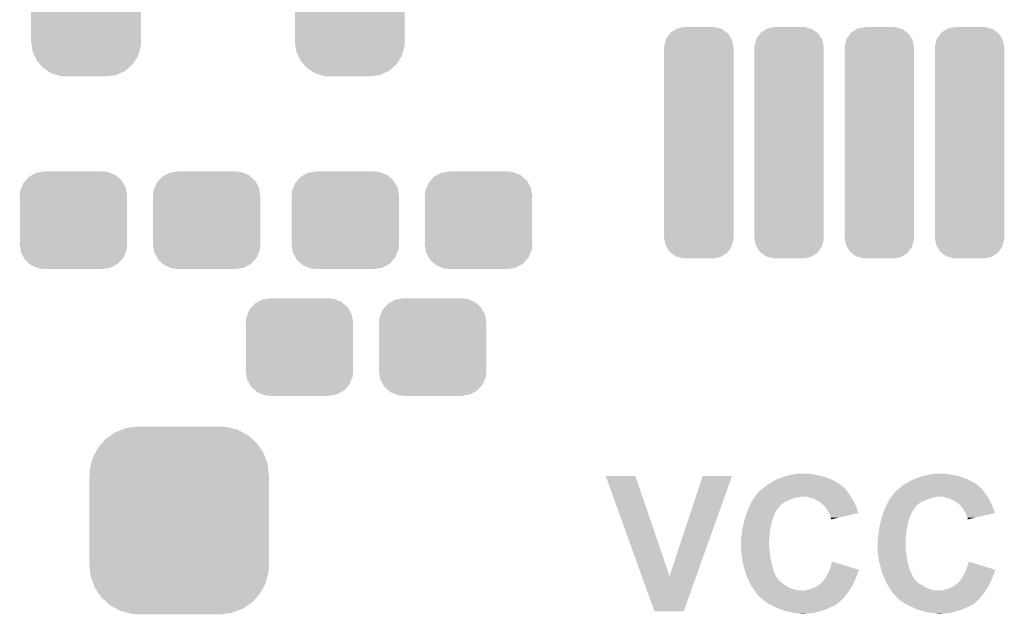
# Model space of a CAD drawing. Extents: x -0.05 to 0.95, y -0.15 to 2.1.
# Tile 12 of 51: x 0.17 to 0.45, y 0.34 to 0.51. Entities that reach past the tile are written whole.
import ezdxf

# ---------------------------------------------------------------- set-up
doc = ezdxf.new("R2010")
doc.units = 0
doc.layers.get('0').update_dxf_attribs({"linetype": 'CONTINUOUS'})
doc.layers.add('LTE_IOT_13_CLICK_V101A_GTO', color=11, linetype='CONTINUOUS')
doc.layers.add('LTE_IOT_13_CLICK_V101A_GTS', color=8, linetype='CONTINUOUS')

# ---------------------------------------------------------------- blocks, each defined once
blk = doc.blocks.new('CUSTOM_174')
for points in [[(-0.01801, 0.02508), (-0.01631, 0.02572), (0.0178, 0.02508), (0.01659, 0.02572)], [(-0.01631, 0.02572), (-0.0149, 0.02625), (0.01659, 0.02572), (0.01449, 0.02625)], [(-0.0149, 0.02625), (-0.01254, 0.02654), (0.01449, 0.02625), (0.01337, 0.02654)], [(-0.01254, 0.02654), (-0.0116, 0.02665), (0.01337, 0.02654), (0.0116, 0.02665)], [(-0.02187, 0.02195), (-0.02075, 0.0232), (0.022, 0.02195), (0.0206, 0.0232)], [(-0.02075, 0.0232), (-0.01935, 0.02416), (0.0206, 0.0232), (0.01952, 0.02416)], [(-0.01935, 0.02416), (-0.01801, 0.02508), (0.01952, 0.02416), (0.0178, 0.02508)], [(-0.02377, 0.01921), (-0.02296, 0.02072), (0.02388, 0.01921), (0.02284, 0.02072)], [(-0.02296, 0.02072), (-0.02187, 0.02195), (0.02284, 0.02072), (0.022, 0.02195)], [(-0.02495, 0.0161), (-0.02452, 0.01779), (0.02505, 0.0161), (0.02441, 0.01779)], [(-0.02452, 0.01779), (-0.02377, 0.01921), (0.02441, 0.01779), (0.02388, 0.01921)], [(-0.02545, 0.0128), (-0.02534, 0.01457), (0.02545, 0.0128), (0.02524, 0.01457)], [(-0.02534, 0.01457), (-0.02495, 0.0161), (0.02524, 0.01457), (0.02505, 0.0161)], [(-0.02545, 0.01275), (-0.02545, 0.0128), (0.02545, 0.01275), (0.02545, 0.0128)], [(-0.02545, -0.01275), (-0.02545, 0.01275), (0.02545, -0.01275), (0.02545, 0.01275)], [(-0.02545, -0.0128), (-0.02545, -0.01275), (0.02545, -0.0128), (0.02545, -0.01275)], [(-0.02524, -0.01457), (-0.02545, -0.0128), (0.02534, -0.01457), (0.02545, -0.0128)], [(-0.02505, -0.0161), (-0.02524, -0.01457), (0.02495, -0.0161), (0.02534, -0.01457)], [(-0.02441, -0.01779), (-0.02505, -0.0161), (0.02452, -0.01779), (0.02495, -0.0161)], [(-0.02388, -0.01921), (-0.02441, -0.01779), (0.02377, -0.01921), (0.02452, -0.01779)], [(-0.02284, -0.02072), (-0.02388, -0.01921), (0.02296, -0.02072), (0.02377, -0.01921)], [(-0.022, -0.02195), (-0.02284, -0.02072), (0.02187, -0.02195), (0.02296, -0.02072)], [(-0.0206, -0.0232), (-0.022, -0.02195), (0.02075, -0.0232), (0.02187, -0.02195)], [(-0.01952, -0.02416), (-0.0206, -0.0232), (0.01935, -0.02416), (0.02075, -0.0232)], [(-0.0178, -0.02508), (-0.01952, -0.02416), (0.01801, -0.02508), (0.01935, -0.02416)], [(-0.01659, -0.02572), (-0.0178, -0.02508), (0.01631, -0.02572), (0.01801, -0.02508)], [(-0.01449, -0.02625), (-0.01659, -0.02572), (0.0149, -0.02625), (0.01631, -0.02572)], [(-0.01337, -0.02654), (-0.01449, -0.02625), (0.01254, -0.02654), (0.0149, -0.02625)], [(-0.0116, -0.02665), (-0.01337, -0.02654), (0.0116, -0.02665), (0.01254, -0.02654)]]:
    blk.add_solid(points)
blk = doc.blocks.new('CUSTOM_175')
for points in [[(-0.01316, 0.02441), (-0.01205, 0.02536), (0.01303, 0.02441), (0.01221, 0.02536)], [(-0.01205, 0.02536), (-0.01103, 0.02624), (0.01221, 0.02536), (0.01085, 0.02624)], [(-0.01103, 0.02624), (-0.00961, 0.02689), (0.01085, 0.02624), (0.00985, 0.02689)], [(-0.00961, 0.02689), (-0.00848, 0.0274), (0.00985, 0.02689), (0.00813, 0.0274)], [(-0.00848, 0.0274), (-0.00646, 0.02769), (0.00813, 0.0274), (0.00716, 0.02769)], [(-0.00646, 0.02769), (-0.0057, 0.0278), (0.00716, 0.02769), (0.0057, 0.0278)], [(-0.01469, 0.02205), (-0.01392, 0.02323), (0.01458, 0.02205), (0.01404, 0.02323)], [(-0.01392, 0.02323), (-0.01316, 0.02441), (0.01404, 0.02323), (0.01303, 0.02441)], [(-0.01549, 0.01936), (-0.0151, 0.02068), (0.01539, 0.01936), (0.0152, 0.02068)], [(-0.0151, 0.02068), (-0.01469, 0.02205), (0.0152, 0.02068), (0.01458, 0.02205)], [(-0.0156, 0.0179), (-0.01549, 0.01936), (0.0156, 0.0179), (0.01539, 0.01936)], [(-0.0156, -0.0179), (-0.0156, 0.0179), (0.0156, -0.0179), (0.0156, 0.0179)], [(-0.01539, -0.01936), (-0.0156, -0.0179), (0.01549, -0.01936), (0.0156, -0.0179)], [(-0.0152, -0.02068), (-0.01539, -0.01936), (0.0151, -0.02068), (0.01549, -0.01936)], [(-0.01458, -0.02205), (-0.0152, -0.02068), (0.01469, -0.02205), (0.0151, -0.02068)], [(-0.01404, -0.02323), (-0.01458, -0.02205), (0.01392, -0.02323), (0.01469, -0.02205)], [(-0.01303, -0.02441), (-0.01404, -0.02323), (0.01316, -0.02441), (0.01392, -0.02323)], [(-0.01221, -0.02536), (-0.01303, -0.02441), (0.01205, -0.02536), (0.01316, -0.02441)], [(-0.01085, -0.02624), (-0.01221, -0.02536), (0.01103, -0.02624), (0.01205, -0.02536)], [(-0.00985, -0.02689), (-0.01085, -0.02624), (0.00961, -0.02689), (0.01103, -0.02624)], [(-0.00813, -0.0274), (-0.00985, -0.02689), (0.00848, -0.0274), (0.00961, -0.02689)], [(-0.00716, -0.02769), (-0.00813, -0.0274), (0.00646, -0.02769), (0.00848, -0.0274)], [(-0.0057, -0.0278), (-0.00716, -0.02769), (0.0057, -0.0278), (0.00646, -0.02769)]]:
    blk.add_solid(points)
blk = doc.blocks.new('CUSTOM_86')
for points in [[(-0.01419, 0.01059), (-0.01358, 0.01127), (0.01409, 0.01059), (0.01371, 0.01127)], [(-0.01358, 0.01127), (-0.01263, 0.01234), (0.01371, 0.01127), (0.01249, 0.01234)], [(-0.01263, 0.01234), (-0.01175, 0.01282), (0.01249, 0.01234), (0.01194, 0.01282)], [(-0.01175, 0.01282), (-0.01057, 0.01347), (0.01194, 0.01282), (0.01032, 0.01347)], [(-0.01057, 0.01347), (-0.0092, 0.01369), (0.01032, 0.01347), (0.00976, 0.01369)], [(-0.0092, 0.01369), (-0.00825, 0.01385), (0.00976, 0.01369), (0.00825, 0.01385)], [(-0.01525, 0.0069), (-0.01508, 0.00841), (0.01525, 0.0069), (0.01499, 0.00841)], [(-0.01508, 0.00841), (-0.01475, 0.00922), (0.01499, 0.00841), (0.01485, 0.00922)], [(-0.01475, 0.00922), (-0.01419, 0.01059), (0.01485, 0.00922), (0.01409, 0.01059)], [(-0.0152, 0.00607), (-0.01525, 0.0069), (0.0152, 0.00607), (0.01525, 0.0069)], [(-0.0152, -0.00607), (-0.0152, 0.00607), (0.0152, -0.00607), (0.0152, 0.00607)], [(-0.01525, -0.0069), (-0.0152, -0.00607), (0.01525, -0.0069), (0.0152, -0.00607)], [(-0.01499, -0.00841), (-0.01525, -0.0069), (0.01508, -0.00841), (0.01525, -0.0069)], [(-0.01485, -0.00922), (-0.01499, -0.00841), (0.01475, -0.00922), (0.01508, -0.00841)], [(-0.01409, -0.01059), (-0.01485, -0.00922), (0.01419, -0.01059), (0.01475, -0.00922)], [(-0.01371, -0.01127), (-0.01409, -0.01059), (0.01358, -0.01127), (0.01419, -0.01059)], [(-0.01249, -0.01234), (-0.01371, -0.01127), (0.01263, -0.01234), (0.01358, -0.01127)], [(-0.01194, -0.01282), (-0.01249, -0.01234), (0.01175, -0.01282), (0.01263, -0.01234)], [(-0.01032, -0.01347), (-0.01194, -0.01282), (0.01057, -0.01347), (0.01175, -0.01282)], [(-0.00976, -0.01369), (-0.01032, -0.01347), (0.0092, -0.01369), (0.01057, -0.01347)], [(-0.00825, -0.01385), (-0.00976, -0.01369), (0.00825, -0.01385), (0.0092, -0.01369)]]:
    blk.add_solid(points)
blk = doc.blocks.new('CUSTOM_187')
for points in [[(-0.00924, 0.02959), (-0.00819, 0.03098), (0.00917, 0.02959), (0.00828, 0.03098)], [(-0.00819, 0.03098), (-0.00795, 0.03131), (0.00828, 0.03098), (0.00785, 0.03131)], [(-0.00795, 0.03131), (-0.0064, 0.03226), (0.00785, 0.03131), (0.00655, 0.03226)], [(-0.0064, 0.03226), (-0.00612, 0.03244), (0.00655, 0.03226), (0.0059, 0.03244)], [(-0.00612, 0.03244), (-0.00405, 0.03283), (0.0059, 0.03244), (0.00447, 0.03283)], [(-0.00405, 0.03283), (-0.004, 0.03284), (0.00447, 0.03283), (0.00426, 0.03284)], [(-0.004, 0.03284), (-0.004, 0.03285), (0.00426, 0.03284), (0.004, 0.03285)], [(-0.00983, 0.02751), (-0.00936, 0.02916), (0.00976, 0.02751), (0.00944, 0.02916)], [(-0.00936, 0.02916), (-0.00924, 0.02959), (0.00944, 0.02916), (0.00917, 0.02959)], [(-0.00985, 0.02705), (-0.00983, 0.02751), (0.00985, 0.02705), (0.00976, 0.02751)], [(-0.00985, 0.027), (-0.00985, 0.02705), (0.00985, 0.027), (0.00985, 0.02705)], [(-0.00985, -0.027), (-0.00985, 0.027), (0.00985, -0.027), (0.00985, 0.027)], [(-0.00985, -0.02705), (-0.00985, -0.027), (0.00985, -0.02705), (0.00985, -0.027)], [(-0.00976, -0.02752), (-0.00985, -0.02705), (0.00983, -0.02752), (0.00985, -0.02705)], [(-0.00943, -0.02916), (-0.00976, -0.02752), (0.00936, -0.02916), (0.00983, -0.02752)], [(-0.00916, -0.0296), (-0.00943, -0.02916), (0.00924, -0.0296), (0.00936, -0.02916)], [(-0.00828, -0.03098), (-0.00916, -0.0296), (0.0082, -0.03098), (0.00924, -0.0296)], [(-0.00782, -0.03132), (-0.00828, -0.03098), (0.00795, -0.03132), (0.0082, -0.03098)], [(-0.00654, -0.03226), (-0.00782, -0.03132), (0.00643, -0.03226), (0.00795, -0.03132)], [(-0.00582, -0.03245), (-0.00654, -0.03226), (0.00612, -0.03245), (0.00643, -0.03226)], [(-0.00446, -0.03282), (-0.00582, -0.03245), (0.00415, -0.03282), (0.00612, -0.03245)], [(-0.004, -0.03284), (-0.00446, -0.03282), (0.00406, -0.03284), (0.00415, -0.03282)], [(-0.004, -0.03285), (-0.004, -0.03284), (0.004, -0.03285), (0.00406, -0.03284)]]:
    blk.add_solid(points)

msp = doc.modelspace()

# ---------------------------------------------------------------- linework, layer by layer
at = {"layer": 'LTE_IOT_13_CLICK_V101A_GTO'}
for points in [[(0.3881, 0.377), (0.3888, 0.3771), (0.3921, 0.377), (0.3914, 0.3771)], [(0.42685, 0.377), (0.4276, 0.3771), (0.4308, 0.377), (0.4302, 0.3771)], [(0.34421, 0.348), (0.334, 0.3764), (0.3521, 0.348), (0.3424, 0.3764)], [(0.334, 0.3764), (0.334, 0.3764), (0.3424, 0.3764), (0.334, 0.3764)], [(0.3521, 0.348), (0.3615, 0.3764), (0.35967, 0.348), (0.3698, 0.3764)], [(0.3615, 0.3764), (0.3615, 0.3764), (0.3698, 0.3764), (0.3615, 0.3764)], [(0.38, 0.374), (0.38064, 0.3744), (0.40047, 0.374), (0.3999, 0.3744)], [(0.38064, 0.3744), (0.3808, 0.3745), (0.3999, 0.3744), (0.39972, 0.3745)], [(0.3808, 0.3745), (0.38242, 0.3754), (0.39972, 0.3745), (0.3981, 0.3754)], [(0.38242, 0.3754), (0.3826, 0.3755), (0.3981, 0.3754), (0.39785, 0.3755)], [(0.3826, 0.3755), (0.38343, 0.3758), (0.39785, 0.3755), (0.3971, 0.3758)], [(0.38343, 0.3758), (0.38425, 0.3761), (0.3971, 0.3758), (0.3962, 0.3761)], [(0.38425, 0.3761), (0.3848, 0.3763), (0.3962, 0.3761), (0.39553, 0.3763)], [(0.3848, 0.3763), (0.38523, 0.3764), (0.39553, 0.3763), (0.3952, 0.3764)], [(0.38523, 0.3764), (0.3861, 0.3766), (0.3952, 0.3764), (0.3943, 0.3766)], [(0.3861, 0.3766), (0.38697, 0.3768), (0.3943, 0.3766), (0.3935, 0.3768)], [(0.38697, 0.3768), (0.3874, 0.3769), (0.3935, 0.3768), (0.3927, 0.3769)], [(0.3874, 0.3769), (0.3881, 0.377), (0.3927, 0.3769), (0.3921, 0.377)], [(0.4187, 0.374), (0.41934, 0.3744), (0.43921, 0.374), (0.4387, 0.3744)], [(0.41934, 0.3744), (0.4195, 0.3745), (0.4387, 0.3744), (0.43852, 0.3745)], [(0.4195, 0.3745), (0.42022, 0.3749), (0.43852, 0.3745), (0.4378, 0.3749)], [(0.42022, 0.3749), (0.4204, 0.375), (0.4378, 0.3749), (0.4376, 0.375)], [(0.4204, 0.375), (0.4212, 0.3754), (0.4376, 0.375), (0.4368, 0.3754)], [(0.4212, 0.3754), (0.4214, 0.3755), (0.4368, 0.3754), (0.43655, 0.3755)], [(0.4214, 0.3755), (0.42223, 0.3758), (0.43655, 0.3755), (0.4358, 0.3758)], [(0.42223, 0.3758), (0.4236, 0.3763), (0.4358, 0.3758), (0.4343, 0.3763)], [(0.4236, 0.3763), (0.42403, 0.3764), (0.4343, 0.3763), (0.434, 0.3764)], [(0.42403, 0.3764), (0.4249, 0.3766), (0.434, 0.3764), (0.4331, 0.3766)], [(0.4249, 0.3766), (0.4257, 0.3768), (0.4331, 0.3766), (0.4322, 0.3768)], [(0.4257, 0.3768), (0.4261, 0.3769), (0.4322, 0.3768), (0.4315, 0.3769)], [(0.4261, 0.3769), (0.42685, 0.377), (0.4315, 0.3769), (0.4308, 0.377)], [(0.37673, 0.3711), (0.3773, 0.3718), (0.4032, 0.3711), (0.40267, 0.3718)], [(0.3773, 0.3719), (0.3775, 0.372), (0.4026, 0.3719), (0.40253, 0.372)], [(0.3773, 0.3718), (0.3773, 0.3719), (0.40267, 0.3718), (0.4026, 0.3719)], [(0.3775, 0.372), (0.3778, 0.3723), (0.40253, 0.372), (0.40233, 0.3723)], [(0.3778, 0.3723), (0.37807, 0.3725), (0.40233, 0.3723), (0.4022, 0.3725)], [(0.37807, 0.3725), (0.3782, 0.3726), (0.4022, 0.3725), (0.4021, 0.3726)], [(0.3782, 0.3726), (0.37857, 0.3729), (0.4021, 0.3726), (0.4018, 0.3729)], [(0.37857, 0.3729), (0.3787, 0.373), (0.4018, 0.3729), (0.4018, 0.373)], [(0.3787, 0.373), (0.3793, 0.3735), (0.4017, 0.373), (0.40113, 0.3735)], [(0.3787, 0.373), (0.3787, 0.373), (0.4018, 0.373), (0.4017, 0.373)], [(0.3793, 0.3735), (0.37958, 0.3737), (0.40113, 0.3735), (0.4009, 0.3737)], [(0.37958, 0.3737), (0.38, 0.374), (0.4009, 0.3737), (0.40047, 0.374)], [(0.41543, 0.3711), (0.416, 0.3718), (0.4419, 0.3711), (0.44138, 0.3718)], [(0.416, 0.3718), (0.4161, 0.3719), (0.44138, 0.3718), (0.4413, 0.3719)], [(0.4161, 0.3719), (0.4163, 0.372), (0.4413, 0.3719), (0.44123, 0.372)], [(0.4163, 0.372), (0.4165, 0.3723), (0.44123, 0.372), (0.44103, 0.3723)], [(0.4165, 0.3723), (0.41677, 0.3725), (0.44103, 0.3723), (0.4409, 0.3725)], [(0.41677, 0.3725), (0.4169, 0.3726), (0.4409, 0.3725), (0.4408, 0.3726)], [(0.4169, 0.3726), (0.41702, 0.3727), (0.4408, 0.3726), (0.4407, 0.3727)], [(0.41702, 0.3727), (0.41727, 0.3729), (0.4407, 0.3727), (0.4406, 0.3729)], [(0.41727, 0.3729), (0.4174, 0.373), (0.4406, 0.3729), (0.4405, 0.373)], [(0.4174, 0.373), (0.418, 0.3735), (0.4404, 0.373), (0.43983, 0.3735)], [(0.4174, 0.373), (0.4174, 0.373), (0.4405, 0.373), (0.4404, 0.373)], [(0.418, 0.3735), (0.41828, 0.3737), (0.43983, 0.3735), (0.4396, 0.3737)], [(0.41828, 0.3737), (0.4187, 0.374), (0.4396, 0.3737), (0.43921, 0.374)], [(0.375, 0.3685), (0.37525, 0.3689), (0.384, 0.3685), (0.3846, 0.3689)], [(0.37525, 0.3689), (0.37545, 0.3692), (0.3846, 0.3689), (0.3852, 0.3692)], [(0.37545, 0.3692), (0.37576, 0.3697), (0.3852, 0.3692), (0.3863, 0.3697)], [(0.37576, 0.3697), (0.37602, 0.3701), (0.3863, 0.3697), (0.3874, 0.3701)], [(0.37602, 0.3701), (0.37621, 0.3704), (0.3874, 0.3701), (0.3884, 0.3704)], [(0.37621, 0.3704), (0.37627, 0.3705), (0.3888, 0.3704), (0.3892, 0.3705)], [(0.37627, 0.3705), (0.3764, 0.3707), (0.40356, 0.3705), (0.40344, 0.3707)], [(0.3764, 0.3707), (0.37673, 0.3711), (0.40344, 0.3707), (0.4032, 0.3711)], [(0.392, 0.3702), (0.391, 0.3705), (0.40374, 0.3702), (0.40356, 0.3705)], [(0.39245, 0.3701), (0.392, 0.3702), (0.4038, 0.3701), (0.40374, 0.3702)], [(0.3929, 0.37), (0.39245, 0.3701), (0.40386, 0.37), (0.4038, 0.3701)], [(0.3943, 0.3693), (0.3929, 0.37), (0.40427, 0.3693), (0.40386, 0.37)], [(0.3947, 0.369), (0.3943, 0.3693), (0.40444, 0.369), (0.40427, 0.3693)], [(0.39485, 0.3689), (0.3947, 0.369), (0.4045, 0.3689), (0.40444, 0.369)], [(0.395, 0.3688), (0.39485, 0.3689), (0.40454, 0.3688), (0.4045, 0.3689)], [(0.3951, 0.3687), (0.395, 0.3688), (0.40459, 0.3687), (0.40454, 0.3688)], [(0.3958, 0.3681), (0.3951, 0.3687), (0.40484, 0.3681), (0.40459, 0.3687)], [(0.4138, 0.3685), (0.41402, 0.3689), (0.4227, 0.3685), (0.4233, 0.3689)], [(0.41402, 0.3689), (0.41418, 0.3692), (0.4233, 0.3689), (0.4239, 0.3692)], [(0.41418, 0.3692), (0.4144, 0.3696), (0.4239, 0.3692), (0.42486, 0.3696)], [(0.4144, 0.3696), (0.41446, 0.3697), (0.42486, 0.3696), (0.4251, 0.3697)], [(0.41446, 0.3697), (0.41472, 0.3701), (0.4251, 0.3697), (0.4262, 0.3701)], [(0.41472, 0.3701), (0.41491, 0.3704), (0.4262, 0.3701), (0.4271, 0.3704)], [(0.41491, 0.3704), (0.41497, 0.3705), (0.4276, 0.3704), (0.4279, 0.3705)], [(0.41491, 0.3704), (0.41491, 0.3704), (0.4271, 0.3704), (0.4276, 0.3704)], [(0.41497, 0.3705), (0.4151, 0.3707), (0.44232, 0.3705), (0.44218, 0.3707)], [(0.41497, 0.3705), (0.41497, 0.3705), (0.4279, 0.3705), (0.4297, 0.3705)], [(0.4151, 0.3707), (0.41543, 0.3711), (0.44218, 0.3707), (0.4419, 0.3711)], [(0.4307, 0.3702), (0.4297, 0.3705), (0.44253, 0.3702), (0.44232, 0.3705)], [(0.43115, 0.3701), (0.4307, 0.3702), (0.4426, 0.3701), (0.44253, 0.3702)], [(0.4316, 0.37), (0.43115, 0.3701), (0.44265, 0.37), (0.4426, 0.3701)], [(0.433, 0.3693), (0.4316, 0.37), (0.443, 0.3693), (0.44265, 0.37)], [(0.4335, 0.369), (0.433, 0.3693), (0.44315, 0.369), (0.443, 0.3693)], [(0.4336, 0.3689), (0.4335, 0.369), (0.4432, 0.3689), (0.44315, 0.369)], [(0.4338, 0.3687), (0.4336, 0.3689), (0.44329, 0.3687), (0.4432, 0.3689)], [(0.4346, 0.3681), (0.4338, 0.3687), (0.44354, 0.3681), (0.44329, 0.3687)], [(0.37387, 0.3656), (0.374, 0.366), (0.3819, 0.3656), (0.38206, 0.366)], [(0.374, 0.366), (0.37404, 0.3661), (0.38206, 0.366), (0.3821, 0.3661)], [(0.37404, 0.3661), (0.37421, 0.3665), (0.3821, 0.3661), (0.3823, 0.3665)], [(0.37421, 0.3665), (0.37433, 0.3668), (0.3823, 0.3665), (0.3826, 0.3668)], [(0.37433, 0.3668), (0.37446, 0.3671), (0.3826, 0.3668), (0.3827, 0.3671)], [(0.37446, 0.3671), (0.3745, 0.3672), (0.3827, 0.3671), (0.3828, 0.3672)], [(0.3745, 0.3672), (0.37458, 0.3674), (0.3828, 0.3672), (0.383, 0.3674)], [(0.37458, 0.3674), (0.37481, 0.368), (0.383, 0.3674), (0.3835, 0.368)], [(0.37481, 0.368), (0.375, 0.3685), (0.3835, 0.368), (0.384, 0.3685)], [(0.39633, 0.3675), (0.3958, 0.3681), (0.4051, 0.3675), (0.40484, 0.3681)], [(0.3965, 0.3673), (0.39633, 0.3675), (0.40517, 0.3673), (0.4051, 0.3675)], [(0.397, 0.3665), (0.3965, 0.3673), (0.40547, 0.3665), (0.40517, 0.3673)], [(0.39734, 0.3659), (0.397, 0.3665), (0.4057, 0.3659), (0.40547, 0.3665)], [(0.3974, 0.3658), (0.39734, 0.3659), (0.40527, 0.3658), (0.4057, 0.3659)], [(0.41257, 0.3656), (0.4127, 0.366), (0.4206, 0.3656), (0.42084, 0.366)], [(0.4127, 0.366), (0.41274, 0.3661), (0.42084, 0.366), (0.4209, 0.3661)], [(0.41274, 0.3661), (0.41291, 0.3665), (0.4209, 0.3661), (0.4211, 0.3665)], [(0.41291, 0.3665), (0.41316, 0.3671), (0.4211, 0.3665), (0.4215, 0.3671)], [(0.41316, 0.3671), (0.4132, 0.3672), (0.4215, 0.3671), (0.4216, 0.3672)], [(0.4132, 0.3672), (0.41329, 0.3674), (0.4216, 0.3672), (0.4217, 0.3674)], [(0.41329, 0.3674), (0.41357, 0.368), (0.4217, 0.3674), (0.4222, 0.368)], [(0.41357, 0.368), (0.4138, 0.3685), (0.4222, 0.368), (0.4227, 0.3685)], [(0.43505, 0.3675), (0.4346, 0.3681), (0.4438, 0.3675), (0.44354, 0.3681)], [(0.4352, 0.3673), (0.43505, 0.3675), (0.44388, 0.3673), (0.4438, 0.3675)], [(0.4357, 0.3665), (0.4352, 0.3673), (0.44417, 0.3665), (0.44388, 0.3673)], [(0.43604, 0.3659), (0.4357, 0.3665), (0.4444, 0.3659), (0.44417, 0.3665)], [(0.4361, 0.3658), (0.43604, 0.3659), (0.44397, 0.3658), (0.4444, 0.3659)], [(0.37307, 0.3628), (0.3732, 0.3635), (0.381, 0.3628), (0.38117, 0.3635)], [(0.3732, 0.3635), (0.37348, 0.3644), (0.38117, 0.3635), (0.3814, 0.3644)], [(0.37348, 0.3644), (0.3736, 0.3648), (0.3814, 0.3644), (0.3816, 0.3648)], [(0.3736, 0.3648), (0.37367, 0.365), (0.3816, 0.3648), (0.3817, 0.365)], [(0.37367, 0.365), (0.37387, 0.3656), (0.3817, 0.365), (0.3819, 0.3656)], [(0.3977, 0.3651), (0.3974, 0.3658), (0.40228, 0.3651), (0.40527, 0.3658)], [(0.3978, 0.3646), (0.3977, 0.3651), (0.40014, 0.3646), (0.40228, 0.3651)], [(0.3979, 0.3644), (0.3978, 0.3646), (0.39928, 0.3644), (0.40014, 0.3646)], [(0.3979, 0.3642), (0.3979, 0.3644), (0.39843, 0.3642), (0.39928, 0.3644)], [(0.398, 0.3641), (0.3979, 0.3642), (0.398, 0.3641), (0.39843, 0.3642)], [(0.41181, 0.3628), (0.412, 0.3635), (0.4197, 0.3628), (0.41987, 0.3635)], [(0.412, 0.3635), (0.41221, 0.3644), (0.41987, 0.3635), (0.4201, 0.3644)], [(0.41221, 0.3644), (0.4123, 0.3648), (0.4201, 0.3644), (0.4203, 0.3648)], [(0.4123, 0.3648), (0.41237, 0.365), (0.4203, 0.3648), (0.4204, 0.365)], [(0.41237, 0.365), (0.41257, 0.3656), (0.4204, 0.365), (0.4206, 0.3656)], [(0.4364, 0.3651), (0.4361, 0.3658), (0.44098, 0.3651), (0.44397, 0.3658)], [(0.4366, 0.3646), (0.4364, 0.3651), (0.43884, 0.3646), (0.44098, 0.3651)], [(0.4367, 0.3644), (0.4366, 0.3646), (0.43798, 0.3644), (0.43884, 0.3646)], [(0.4367, 0.3641), (0.4367, 0.3644), (0.4367, 0.3641), (0.43798, 0.3644)], [(0.3726, 0.3602), (0.3727, 0.3612), (0.38053, 0.3602), (0.38063, 0.3612)], [(0.3727, 0.3612), (0.37288, 0.3619), (0.38063, 0.3612), (0.3807, 0.3619)], [(0.37288, 0.3619), (0.373, 0.3624), (0.3807, 0.3619), (0.38087, 0.3624)], [(0.373, 0.3624), (0.37307, 0.3628), (0.38087, 0.3624), (0.381, 0.3628)], [(0.4114, 0.3602), (0.41147, 0.3609), (0.41923, 0.3602), (0.4193, 0.3609)], [(0.41147, 0.3609), (0.4115, 0.3612), (0.4193, 0.3609), (0.41936, 0.3612)], [(0.4115, 0.3612), (0.41162, 0.3619), (0.41936, 0.3612), (0.4195, 0.3619)], [(0.41162, 0.3619), (0.4117, 0.3624), (0.4195, 0.3619), (0.41961, 0.3624)], [(0.4117, 0.3624), (0.41181, 0.3628), (0.41961, 0.3624), (0.4197, 0.3628)], [(0.3724, 0.3585), (0.37243, 0.3587), (0.38038, 0.3585), (0.3804, 0.3587)], [(0.3724, 0.3574), (0.3724, 0.3585), (0.3803, 0.3574), (0.38038, 0.3585)], [(0.37243, 0.3587), (0.3725, 0.3593), (0.3804, 0.3587), (0.38045, 0.3593)], [(0.3725, 0.3593), (0.37257, 0.3599), (0.38045, 0.3593), (0.3805, 0.3599)], [(0.37257, 0.3599), (0.3726, 0.3602), (0.3805, 0.3599), (0.38053, 0.3602)], [(0.4111, 0.3585), (0.41115, 0.3587), (0.4191, 0.3585), (0.4191, 0.3587)], [(0.4111, 0.3556), (0.4111, 0.3585), (0.4191, 0.3556), (0.4191, 0.3585)], [(0.41115, 0.3587), (0.4113, 0.3593), (0.4191, 0.3587), (0.41915, 0.3593)], [(0.4113, 0.3593), (0.41137, 0.3599), (0.41915, 0.3593), (0.4192, 0.3599)], [(0.41137, 0.3599), (0.4114, 0.3602), (0.4192, 0.3599), (0.41923, 0.3602)], [(0.3724, 0.3567), (0.3724, 0.3574), (0.3803, 0.3567), (0.3803, 0.3574)], [(0.3724, 0.3563), (0.3724, 0.3567), (0.3804, 0.3563), (0.3803, 0.3567)], [(0.3724, 0.3556), (0.3724, 0.3563), (0.3804, 0.3556), (0.3804, 0.3563)], [(0.3724, 0.3552), (0.3724, 0.3556), (0.38046, 0.3552), (0.3804, 0.3556)], [(0.37253, 0.3542), (0.3724, 0.3552), (0.3806, 0.3542), (0.38046, 0.3552)], [(0.4111, 0.3552), (0.4111, 0.3556), (0.41916, 0.3552), (0.4191, 0.3556)], [(0.41123, 0.3542), (0.4111, 0.3552), (0.4193, 0.3542), (0.41916, 0.3552)], [(0.37264, 0.3534), (0.37253, 0.3542), (0.3807, 0.3534), (0.3806, 0.3542)], [(0.3728, 0.3522), (0.37264, 0.3534), (0.38091, 0.3522), (0.3807, 0.3534)], [(0.37291, 0.3517), (0.3728, 0.3522), (0.381, 0.3517), (0.38091, 0.3522)], [(0.3978, 0.3506), (0.3982, 0.3521), (0.40316, 0.3506), (0.3982, 0.3521)], [(0.41134, 0.3534), (0.41123, 0.3542), (0.4194, 0.3534), (0.4193, 0.3542)], [(0.4115, 0.3522), (0.41134, 0.3534), (0.41961, 0.3522), (0.4194, 0.3534)], [(0.41164, 0.3517), (0.4115, 0.3522), (0.4197, 0.3517), (0.41961, 0.3522)], [(0.4365, 0.3506), (0.437, 0.3521), (0.44189, 0.3506), (0.437, 0.3521)], [(0.3731, 0.3508), (0.37291, 0.3517), (0.38125, 0.3508), (0.381, 0.3517)], [(0.37338, 0.3499), (0.3731, 0.3508), (0.3815, 0.3499), (0.38125, 0.3508)], [(0.3735, 0.3495), (0.37338, 0.3499), (0.3816, 0.3495), (0.3815, 0.3499)], [(0.37363, 0.3491), (0.3735, 0.3495), (0.3817, 0.3491), (0.3816, 0.3495)], [(0.3968, 0.3483), (0.39725, 0.3492), (0.40524, 0.3483), (0.4056, 0.3492)], [(0.39725, 0.3492), (0.3973, 0.3493), (0.4056, 0.3492), (0.40563, 0.3493)], [(0.3973, 0.3493), (0.39738, 0.3495), (0.40563, 0.3493), (0.4057, 0.3495)], [(0.39738, 0.3495), (0.39745, 0.3497), (0.4057, 0.3495), (0.4058, 0.3497)], [(0.39745, 0.3497), (0.39749, 0.3498), (0.4058, 0.3497), (0.4058, 0.3498)], [(0.39749, 0.3498), (0.3978, 0.3506), (0.4058, 0.3498), (0.40316, 0.3506)], [(0.4119, 0.3508), (0.41164, 0.3517), (0.41995, 0.3508), (0.4197, 0.3517)], [(0.41211, 0.3499), (0.4119, 0.3508), (0.4202, 0.3499), (0.41995, 0.3508)], [(0.4122, 0.3495), (0.41211, 0.3499), (0.42035, 0.3495), (0.4202, 0.3499)], [(0.41233, 0.3491), (0.4122, 0.3495), (0.4205, 0.3491), (0.42035, 0.3495)], [(0.4357, 0.3487), (0.43595, 0.3492), (0.4442, 0.3487), (0.4443, 0.3492)], [(0.43595, 0.3492), (0.436, 0.3493), (0.4443, 0.3492), (0.44433, 0.3493)], [(0.436, 0.3493), (0.43608, 0.3495), (0.44433, 0.3493), (0.4444, 0.3495)], [(0.43608, 0.3495), (0.43615, 0.3497), (0.4444, 0.3495), (0.4445, 0.3497)], [(0.43615, 0.3497), (0.43619, 0.3498), (0.4445, 0.3497), (0.4445, 0.3498)], [(0.43619, 0.3498), (0.4365, 0.3506), (0.4445, 0.3498), (0.44189, 0.3506)], [(0.3478, 0.338), (0.34421, 0.348), (0.3561, 0.338), (0.35967, 0.348)], [(0.3739, 0.3483), (0.37363, 0.3491), (0.3821, 0.3483), (0.3817, 0.3491)], [(0.37418, 0.3476), (0.3739, 0.3483), (0.3825, 0.3476), (0.3821, 0.3483)], [(0.3743, 0.3473), (0.37418, 0.3476), (0.38275, 0.3473), (0.3825, 0.3476)], [(0.37445, 0.347), (0.3743, 0.3473), (0.383, 0.347), (0.38275, 0.3473)], [(0.3745, 0.3469), (0.37445, 0.347), (0.383, 0.3469), (0.383, 0.347)], [(0.3746, 0.3467), (0.3745, 0.3469), (0.3832, 0.3467), (0.3831, 0.3469)], [(0.3745, 0.3469), (0.3745, 0.3469), (0.3831, 0.3469), (0.383, 0.3469)], [(0.3747, 0.3465), (0.3746, 0.3467), (0.3835, 0.3465), (0.3832, 0.3467)], [(0.3748, 0.3463), (0.3747, 0.3465), (0.3837, 0.3463), (0.3835, 0.3465)], [(0.3953, 0.3462), (0.3958, 0.3467), (0.4044, 0.3462), (0.40461, 0.3467)], [(0.3958, 0.3467), (0.3962, 0.3474), (0.40461, 0.3467), (0.40491, 0.3474)], [(0.3962, 0.3474), (0.39633, 0.3476), (0.40491, 0.3474), (0.405, 0.3476)], [(0.39633, 0.3476), (0.39673, 0.3482), (0.405, 0.3476), (0.4052, 0.3482)], [(0.39673, 0.3482), (0.3968, 0.3483), (0.4052, 0.3482), (0.40524, 0.3483)], [(0.4126, 0.3483), (0.41233, 0.3491), (0.4209, 0.3483), (0.4205, 0.3491)], [(0.41295, 0.3476), (0.4126, 0.3483), (0.4212, 0.3476), (0.4209, 0.3483)], [(0.4131, 0.3473), (0.41295, 0.3476), (0.42145, 0.3473), (0.4212, 0.3476)], [(0.41322, 0.347), (0.4131, 0.3473), (0.4217, 0.347), (0.42145, 0.3473)], [(0.41326, 0.3469), (0.41322, 0.347), (0.4217, 0.3469), (0.4217, 0.347)], [(0.4135, 0.3463), (0.41326, 0.3469), (0.4224, 0.3463), (0.4218, 0.3469)], [(0.41326, 0.3469), (0.41326, 0.3469), (0.4218, 0.3469), (0.4217, 0.3469)], [(0.434, 0.3462), (0.4345, 0.3467), (0.4431, 0.3462), (0.44331, 0.3467)], [(0.4345, 0.3467), (0.435, 0.3474), (0.44331, 0.3467), (0.44361, 0.3474)], [(0.435, 0.3474), (0.43511, 0.3476), (0.44361, 0.3474), (0.4437, 0.3476)], [(0.43511, 0.3476), (0.43544, 0.3482), (0.4437, 0.3476), (0.4439, 0.3482)], [(0.43544, 0.3482), (0.4355, 0.3483), (0.4439, 0.3482), (0.44396, 0.3483)], [(0.4355, 0.3483), (0.4357, 0.3487), (0.44396, 0.3483), (0.4442, 0.3487)], [(0.37493, 0.346), (0.3748, 0.3463), (0.384, 0.346), (0.3837, 0.3463)], [(0.37516, 0.3455), (0.37493, 0.346), (0.3848, 0.3455), (0.384, 0.346)], [(0.3752, 0.3454), (0.37516, 0.3455), (0.38495, 0.3454), (0.3848, 0.3455)], [(0.37556, 0.3449), (0.3752, 0.3454), (0.3857, 0.3449), (0.38495, 0.3454)], [(0.3757, 0.3447), (0.37556, 0.3449), (0.38618, 0.3447), (0.3857, 0.3449)], [(0.37587, 0.3444), (0.3757, 0.3447), (0.3869, 0.3444), (0.38618, 0.3447)], [(0.3761, 0.344), (0.37587, 0.3444), (0.3882, 0.344), (0.3869, 0.3444)], [(0.37618, 0.3439), (0.3761, 0.344), (0.3897, 0.3439), (0.3889, 0.344)], [(0.3765, 0.3435), (0.37618, 0.3439), (0.4028, 0.3435), (0.40307, 0.3439)], [(0.39, 0.3439), (0.3902, 0.344), (0.40307, 0.3439), (0.40313, 0.344)], [(0.3908, 0.344), (0.3916, 0.3442), (0.40313, 0.344), (0.40327, 0.3442)], [(0.3916, 0.3442), (0.3923, 0.3444), (0.40327, 0.3442), (0.4034, 0.3444)], [(0.3923, 0.3444), (0.39298, 0.3447), (0.4034, 0.3444), (0.4036, 0.3447)], [(0.39298, 0.3447), (0.3941, 0.3452), (0.4036, 0.3447), (0.40387, 0.3452)], [(0.3941, 0.3452), (0.395, 0.3459), (0.40387, 0.3452), (0.40424, 0.3459)], [(0.395, 0.3459), (0.3953, 0.3462), (0.40424, 0.3459), (0.4044, 0.3462)], [(0.41367, 0.346), (0.4135, 0.3463), (0.4227, 0.346), (0.4224, 0.3463)], [(0.41394, 0.3455), (0.41367, 0.346), (0.4235, 0.3455), (0.4227, 0.346)], [(0.414, 0.3454), (0.41394, 0.3455), (0.42367, 0.3454), (0.4235, 0.3455)], [(0.41429, 0.3449), (0.414, 0.3454), (0.4245, 0.3449), (0.42367, 0.3454)], [(0.4144, 0.3447), (0.41429, 0.3449), (0.42494, 0.3447), (0.4245, 0.3449)], [(0.41461, 0.3444), (0.4144, 0.3447), (0.4256, 0.3444), (0.42494, 0.3447)], [(0.4149, 0.344), (0.41461, 0.3444), (0.427, 0.344), (0.4256, 0.3444)], [(0.41496, 0.3439), (0.4149, 0.344), (0.4285, 0.3439), (0.4277, 0.344)], [(0.4152, 0.3435), (0.41496, 0.3439), (0.4415, 0.3435), (0.44177, 0.3439)], [(0.4287, 0.3439), (0.429, 0.344), (0.44177, 0.3439), (0.44183, 0.344)], [(0.4296, 0.344), (0.4303, 0.3442), (0.44183, 0.344), (0.44197, 0.3442)], [(0.4303, 0.3442), (0.4311, 0.3444), (0.44197, 0.3442), (0.4421, 0.3444)], [(0.4311, 0.3444), (0.43178, 0.3447), (0.4421, 0.3444), (0.4423, 0.3447)], [(0.43178, 0.3447), (0.432, 0.3448), (0.4423, 0.3447), (0.44235, 0.3448)], [(0.432, 0.3448), (0.4328, 0.3452), (0.44235, 0.3448), (0.44257, 0.3452)], [(0.4328, 0.3452), (0.4337, 0.3459), (0.44257, 0.3452), (0.44294, 0.3459)], [(0.4337, 0.3459), (0.434, 0.3462), (0.44294, 0.3459), (0.4431, 0.3462)], [(0.37672, 0.3432), (0.3765, 0.3435), (0.4026, 0.3432), (0.4028, 0.3435)], [(0.3768, 0.3431), (0.37672, 0.3432), (0.40252, 0.3431), (0.4026, 0.3432)], [(0.377, 0.3428), (0.3768, 0.3431), (0.40228, 0.3428), (0.40252, 0.3431)], [(0.3781, 0.3417), (0.377, 0.3428), (0.4014, 0.3417), (0.40228, 0.3428)], [(0.3782, 0.3416), (0.3781, 0.3417), (0.4013, 0.3416), (0.4014, 0.3417)], [(0.37895, 0.341), (0.3782, 0.3416), (0.4007, 0.341), (0.4013, 0.3416)], [(0.3792, 0.3408), (0.37895, 0.341), (0.40047, 0.3408), (0.4007, 0.341)], [(0.37977, 0.3404), (0.3792, 0.3408), (0.4, 0.3404), (0.40047, 0.3408)], [(0.41543, 0.3432), (0.4152, 0.3435), (0.4413, 0.3432), (0.4415, 0.3435)], [(0.4155, 0.3431), (0.41543, 0.3432), (0.44122, 0.3431), (0.4413, 0.3432)], [(0.4158, 0.3428), (0.4155, 0.3431), (0.44098, 0.3428), (0.44122, 0.3431)], [(0.4159, 0.3426), (0.4158, 0.3428), (0.44082, 0.3426), (0.44098, 0.3428)], [(0.41681, 0.3417), (0.416, 0.3426), (0.4401, 0.3417), (0.44082, 0.3426)], [(0.4169, 0.3416), (0.41681, 0.3417), (0.44, 0.3416), (0.4401, 0.3417)], [(0.41765, 0.341), (0.4169, 0.3416), (0.4394, 0.341), (0.44, 0.3416)], [(0.4179, 0.3408), (0.41765, 0.341), (0.43917, 0.3408), (0.4394, 0.341)], [(0.41853, 0.3404), (0.4179, 0.3408), (0.4387, 0.3404), (0.43917, 0.3408)], [(0.37991, 0.3403), (0.37977, 0.3404), (0.3999, 0.3403), (0.4, 0.3404)], [(0.3802, 0.3401), (0.37991, 0.3403), (0.3996, 0.3401), (0.3998, 0.3403)], [(0.37991, 0.3403), (0.37991, 0.3403), (0.3998, 0.3403), (0.3999, 0.3403)], [(0.38064, 0.3399), (0.3802, 0.3401), (0.3993, 0.3399), (0.3996, 0.3401)], [(0.38108, 0.3397), (0.38064, 0.3399), (0.3989, 0.3397), (0.3993, 0.3399)], [(0.3813, 0.3396), (0.38108, 0.3397), (0.39873, 0.3396), (0.3989, 0.3397)], [(0.3817, 0.3394), (0.3813, 0.3396), (0.3984, 0.3394), (0.39873, 0.3396)], [(0.3821, 0.3392), (0.3817, 0.3394), (0.3978, 0.3392), (0.3984, 0.3394)], [(0.3823, 0.3391), (0.3821, 0.3392), (0.3976, 0.3391), (0.3978, 0.3392)], [(0.38274, 0.3389), (0.3823, 0.3391), (0.3972, 0.3389), (0.3976, 0.3391)], [(0.3834, 0.3386), (0.38274, 0.3389), (0.3965, 0.3386), (0.3972, 0.3389)], [(0.3844, 0.3383), (0.3834, 0.3386), (0.3957, 0.3383), (0.3965, 0.3386)], [(0.385, 0.3381), (0.3844, 0.3383), (0.3949, 0.3381), (0.3957, 0.3383)], [(0.3853, 0.338), (0.385, 0.3381), (0.3946, 0.338), (0.3949, 0.3381)], [(0.3863, 0.3378), (0.3853, 0.338), (0.394, 0.3378), (0.3946, 0.338)], [(0.41869, 0.3403), (0.41853, 0.3404), (0.4387, 0.3403), (0.4387, 0.3404)], [(0.419, 0.3401), (0.41869, 0.3403), (0.4383, 0.3401), (0.4386, 0.3403)], [(0.41869, 0.3403), (0.41869, 0.3403), (0.4386, 0.3403), (0.4387, 0.3403)], [(0.4194, 0.3399), (0.419, 0.3401), (0.438, 0.3399), (0.4383, 0.3401)], [(0.4198, 0.3397), (0.4194, 0.3399), (0.4376, 0.3397), (0.438, 0.3399)], [(0.42, 0.3396), (0.4198, 0.3397), (0.43743, 0.3396), (0.4376, 0.3397)], [(0.42044, 0.3394), (0.42, 0.3396), (0.4371, 0.3394), (0.43743, 0.3396)], [(0.42088, 0.3392), (0.42044, 0.3394), (0.4366, 0.3392), (0.4371, 0.3394)], [(0.4211, 0.3391), (0.42088, 0.3392), (0.4364, 0.3391), (0.4366, 0.3392)], [(0.4215, 0.3389), (0.4211, 0.3391), (0.436, 0.3389), (0.4364, 0.3391)], [(0.4221, 0.3386), (0.4215, 0.3389), (0.4352, 0.3386), (0.436, 0.3389)], [(0.4231, 0.3383), (0.4221, 0.3386), (0.4345, 0.3383), (0.4352, 0.3386)], [(0.42377, 0.3381), (0.4231, 0.3383), (0.4336, 0.3381), (0.4345, 0.3383)], [(0.4241, 0.338), (0.42377, 0.3381), (0.4333, 0.338), (0.4336, 0.3381)], [(0.425, 0.3378), (0.4241, 0.338), (0.4327, 0.3378), (0.4333, 0.338)], [(0.3871, 0.3376), (0.3863, 0.3378), (0.3931, 0.3376), (0.394, 0.3378)], [(0.3879, 0.3375), (0.3871, 0.3376), (0.39255, 0.3375), (0.3931, 0.3376)], [(0.3885, 0.3374), (0.3879, 0.3375), (0.392, 0.3374), (0.39255, 0.3375)], [(0.3894, 0.3373), (0.3891, 0.3374), (0.3898, 0.3373), (0.3909, 0.3374)], [(0.4259, 0.3376), (0.425, 0.3378), (0.4318, 0.3376), (0.4327, 0.3378)], [(0.4266, 0.3375), (0.4259, 0.3376), (0.43125, 0.3375), (0.4318, 0.3376)], [(0.4272, 0.3374), (0.4266, 0.3375), (0.4307, 0.3374), (0.43125, 0.3375)], [(0.4282, 0.3373), (0.4278, 0.3374), (0.4285, 0.3373), (0.4297, 0.3374)]]:
    msp.add_solid(points, dxfattribs=at)

# ---------------------------------------------------------------- block references
at = {"layer": 'LTE_IOT_13_CLICK_V101A_GTS'}
for name, p in [('CUSTOM_175', (0.1866, 0.5176)), ('CUSTOM_175', (0.2614, 0.5176)), ('CUSTOM_187', (0.3604, 0.471)), ('CUSTOM_187', (0.386, 0.471)), ('CUSTOM_187', (0.4116, 0.471)), ('CUSTOM_187', (0.4372, 0.471)), ('CUSTOM_86', (0.183, 0.449)), ('CUSTOM_86', (0.2208, 0.449)), ('CUSTOM_86', (0.2601, 0.449)), ('CUSTOM_86', (0.2979, 0.449)), ('CUSTOM_86', (0.2471, 0.413)), ('CUSTOM_86', (0.2849, 0.413)), ('CUSTOM_174', (0.213, 0.3638))]:
    msp.add_blockref(name, p, dxfattribs=at)

doc.saveas('drawing.dxf')
